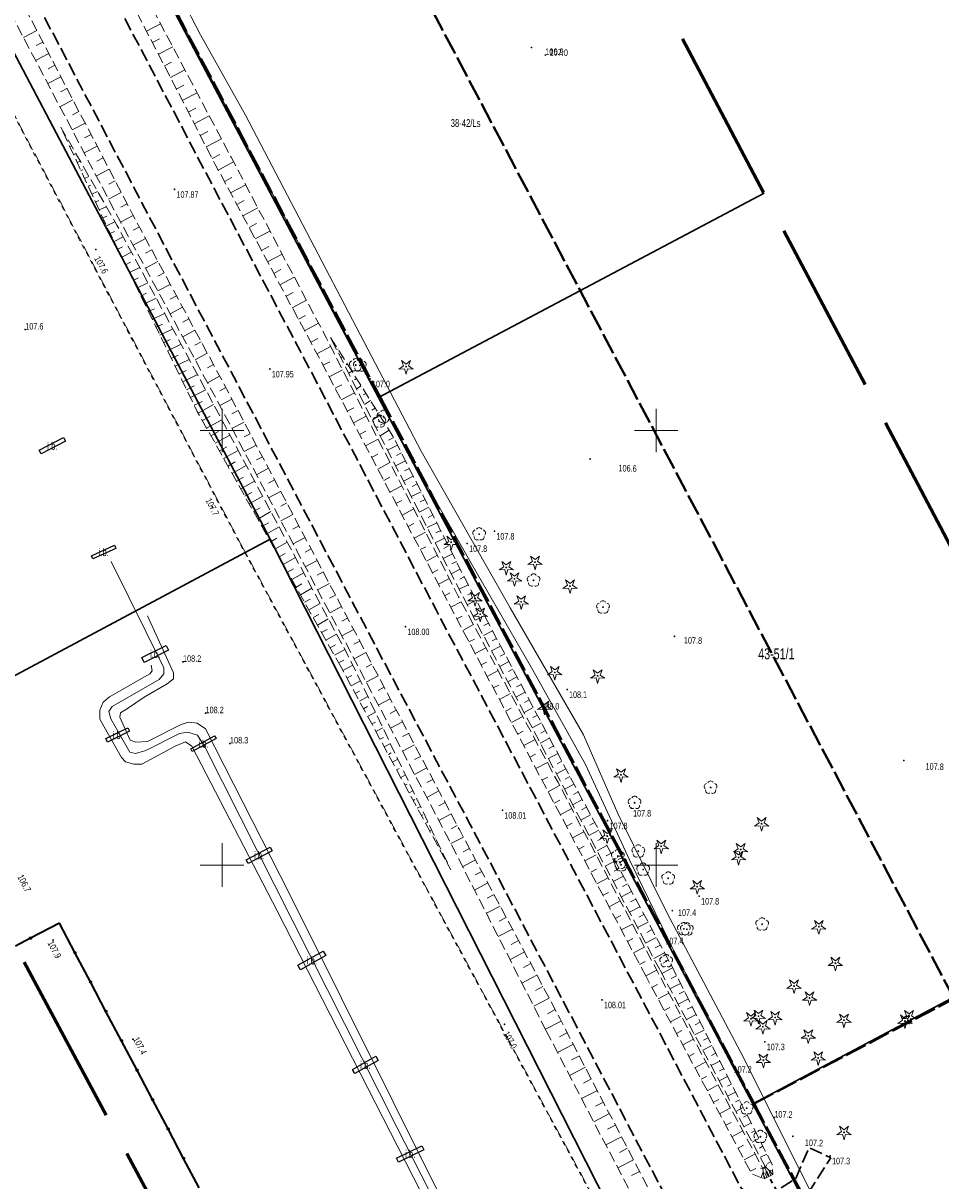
# Model space of a CAD drawing. Header units: metres. Extents: x 7529521 to 7531797, y 5723878 to 5728074.
# Tile 31 of 90: x 7530727 to 7530833, y 5725714 to 5725847. Entities that reach past the tile are written whole.
import ezdxf
from ezdxf.enums import TextEntityAlignment as Align

# ---------------------------------------------------------------- set-up
doc = ezdxf.new("R2010")
doc.units = ezdxf.units.M
for name, pattern in [('11', [3, 2.5, -0.5]), ('2_BUIB12_02', [0]), ('2_KTPL01', [2, 1.5, -0.5]), ('4_1', [0]), ('4_SUPE_01', [0]), ('GDE', [0]), ('GUK', [2, 1.5, -0.5]), ('GUZ', [1, 0.5, -0.5]), ('L_0_05', [1.75, 1.25, -0.5]), ('L_0_06', [2, 1.5, -0.5]), ('L_0_09', [2.5, 2, -0.5]), ('L_0_7E', [1, 0.5, -0.5])]:
    doc.linetypes.add(name, pattern=pattern)
doc.layers.get('0').update_dxf_attribs({"color": 252})
for name, color, linetype, lineweight in [('BUIB_E_T_6', 252, 'Continuous', 18), ('BUIB_L_10', 252, '2_BUIB12_02', 25), ('Dzialki', 80, 'GDE', 30), ('jezdnia', 252, 'L_0_06', 18), ('k', 252, 'Continuous', 18), ('Kontury', 252, 'GUK', 18), ('KTOK_L_4', 252, 'Continuous', 35), ('KTPL_L_0', 252, '2_KTPL01', 18), ('MPZP', 130, '11', 40), ('Numery_dzialek', 80, 'Continuous', 30), ('Numery_uzytkow', 252, 'Continuous', 9), ('przepust', 252, 'L_0_7E', 35), ('RTPW_T_0', 252, 'Continuous', 15), ('skarpa nieumocniona', 252, 'L_0_05', 18), ('skarpa umocniona', 252, 'Continuous', 18), ('SUPC_L_2', 200, '4_1', 18), ('SUPE_L_1', 240, '4_SUPE_01', 18), ('Uzytki', 252, 'GUZ', 18), ('wysokosci_naturalne', 7, 'Continuous', 18), ('wysokosci_sztuczne', 7, 'Continuous', 18)]:
    doc.layers.add(name, color=color, linetype=linetype, lineweight=lineweight)
doc.layers.add('zakres', color=7, linetype='L_0_09', lineweight=50, true_color=0xff05ff)
doc.styles.get("Standard").update_dxf_attribs({"font": 'arial.ttf'})

# ---------------------------------------------------------------- blocks, each defined once
blk = doc.blocks.new('2_RTPW01')
at = {"linetype": 'Continuous'}
blk.add_circle((0, 0), 0.045, dxfattribs=at)
blk = doc.blocks.new('L_0_7E_2')
at = {"color": 0, "linetype": 'Continuous', "lineweight": 13, "flags": 128}
for points in [[(0, 0), (-0.53, 0.85)], [(0, 0), (-0.53, -0.85)]]:
    blk.add_lwpolyline(points, dxfattribs=at)
blk = doc.blocks.new('OBOP02_01')
at = {"linetype": 'Continuous', "lineweight": 18}
blk.add_hatch(color=0, dxfattribs=at).paths.add_polyline_path([(0, -0.1, 1), (0, 0.1, 1)])
at = {"color": 0, "linetype": 'Continuous', "lineweight": 18}
blk.add_circle((0, 0), 0.1, dxfattribs=at)
for centre, radius, start, end in [((-0.77, 0.25), 0.7, 101.6336, 222.6627), ((0, 0.8), 0.7, 29.8459, 150.1541), ((0.77, 0.25), 0.7, 317.3373, 78.3664), ((-0.46, -0.64), 0.71, 174.3693, 292.5572), ((0.46, -0.64), 0.71, 247.4428, 5.6307)]:
    blk.add_arc(centre, radius, start, end, dxfattribs=at)
blk = doc.blocks.new('OBOP01_01')
at = {"linetype": 'Continuous', "lineweight": 18}
blk.add_hatch(color=0, dxfattribs=at).paths.add_polyline_path([(0, -0.1, 1), (0, 0.1, 1)])
at = {"color": 0, "linetype": 'Continuous', "lineweight": 18, "flags": 128}
blk.add_lwpolyline([(0, -1.74), (-0.35, -0.48), (-1.65, -0.54), (-0.57, 0.18), (-1.02, 1.4), (0, 0.6), (1.02, 1.4), (0.57, 0.18), (1.65, -0.54), (0.35, -0.48), (0, -1.74)], dxfattribs=at)
at = {"color": 0, "linetype": 'Continuous', "lineweight": 18}
blk.add_circle((0, 0), 0.1, dxfattribs=at)
blk = doc.blocks.new('RTPW01')
at = {"linetype": 'Continuous', "lineweight": 13}
blk.add_hatch(color=0, dxfattribs=at).paths.add_polyline_path([(0, -0.09, 1), (0, 0.09, 1)])
at = {"color": 0, "linetype": 'Continuous', "lineweight": 13}
blk.add_circle((0, 0), 0.0906, dxfattribs=at)
blk = doc.blocks.new('RTPW02')
at = {"linetype": 'Continuous', "lineweight": 13}
blk.add_hatch(color=0, dxfattribs=at).paths.add_polyline_path([(0, -0.09, 1), (0, 0.09, 1)])
at = {"color": 0, "linetype": 'Continuous', "lineweight": 13}
blk.add_circle((0, 0), 0.0906, dxfattribs=at)

msp = doc.modelspace()

# ---------------------------------------------------------------- linework, layer by layer
at = {"layer": 'BUIB_L_10', "linetype": '2_BUIB12_02'}
for p, q in [((7530728.93, 5725797.74), (7530731.76, 5725799.2)), ((7530731.99, 5725798.77), (7530729.16, 5725797.31)), ((7530731.76, 5725799.2), (7530731.99, 5725798.77)), ((7530729.16, 5725797.31), (7530728.93, 5725797.74)), ((7530734.97, 5725785.59), (7530737.62, 5725786.81)), ((7530737.62, 5725786.81), (7530737.79, 5725786.44)), ((7530735.14, 5725785.23), (7530734.97, 5725785.59)), ((7530737.79, 5725786.44), (7530735.14, 5725785.23)), ((7530740.77, 5725773.87), (7530743.56, 5725775.26)), ((7530743.83, 5725774.72), (7530741.05, 5725773.32)), ((7530743.56, 5725775.26), (7530743.83, 5725774.72)), ((7530741.05, 5725773.32), (7530740.77, 5725773.87)), ((7530736.61, 5725764.54), (7530739.14, 5725765.8)), ((7530739.35, 5725765.39), (7530736.82, 5725764.13)), ((7530739.14, 5725765.8), (7530739.35, 5725765.39)), ((7530736.82, 5725764.13), (7530736.61, 5725764.54)), ((7530746.42, 5725763.36), (7530749.15, 5725764.85)), ((7530749.31, 5725764.55), (7530746.58, 5725763.06)), ((7530749.15, 5725764.85), (7530749.31, 5725764.55)), ((7530746.58, 5725763.06), (7530746.42, 5725763.36)), ((7530752.78, 5725750.61), (7530755.53, 5725752.07)), ((7530755.53, 5725752.07), (7530755.76, 5725751.64)), ((7530753.01, 5725750.18), (7530752.78, 5725750.61)), ((7530755.76, 5725751.64), (7530753.01, 5725750.18)), ((7530758.74, 5725738.46), (7530761.66, 5725740.1)), ((7530761.66, 5725740.1), (7530761.96, 5725739.57)), ((7530761.96, 5725739.57), (7530759.04, 5725737.94)), ((7530759.04, 5725737.94), (7530758.74, 5725738.46)), ((7530765.03, 5725726.48), (7530767.72, 5725728)), ((7530767.72, 5725728), (7530768, 5725727.51)), ((7530768, 5725727.51), (7530765.3, 5725725.99)), ((7530765.3, 5725725.99), (7530765.03, 5725726.48)), ((7530770.1, 5725716.28), (7530773, 5725717.7)), ((7530773, 5725717.7), (7530773.23, 5725717.22)), ((7530770.33, 5725715.81), (7530770.1, 5725716.28)), ((7530773.23, 5725717.22), (7530770.33, 5725715.81))]:
    msp.add_line(p, q, dxfattribs=at)
at = {"layer": 'Dzialki'}
for p, q in [((7530755.54, 5725787.51), (7530695.12, 5725902.09)), ((7530727.7, 5725879.97), (7530768.03, 5725803.8)), ((7530812.41, 5725827.33), (7530768.03, 5725803.8)), ((7530768.03, 5725803.8), (7530811.13, 5725722.52)), ((7530713.19, 5725764.92), (7530755.54, 5725787.51)), ((7530755.54, 5725787.51), (7530814.41, 5725671.59)), ((7530811.13, 5725722.52), (7530855.39, 5725746.06)), ((7530811.13, 5725722.52), (7530831.51, 5725684.2))]:
    msp.add_line(p, q, dxfattribs=at)
at = {"layer": 'jezdnia', "color": 251, "lineweight": 30, "flags": 128}
for points in [[(7530883.02, 5725573.55), (7530879.47, 5725580.01), (7530870.49, 5725597.16), (7530857.68, 5725621.75), (7530848.64, 5725638.82), (7530836.99, 5725661.07), (7530827.19, 5725679.66), (7530813.84, 5725705.2), (7530809.84, 5725712.7), (7530797.34, 5725736.46), (7530785.85, 5725758.2), (7530774.65, 5725779.35), (7530759, 5725809.17), (7530748.07, 5725829.79), (7530731.89, 5725860.59), (7530719.74, 5725883.67), (7530707.02, 5725907.85), (7530694.52, 5725931.54), (7530685.83, 5725947.94), (7530674.15, 5725970.01), (7530661.96, 5725993.21), (7530648.19, 5726019.28), (7530634.63, 5726045.05), (7530626.33, 5726061.16), (7530621.44, 5726070.67), (7530615.23, 5726083.05), (7530608.1, 5726097.05), (7530599.8, 5726113.48), (7530597.88, 5726117.11), (7530597.17, 5726118.77), (7530596.45, 5726121.63), (7530595.96, 5726124.59), (7530595.99, 5726127.71), (7530596.35, 5726130.06), (7530597.16, 5726132.25), (7530597.42, 5726132.92), (7530598.47, 5726134.95), (7530599.59, 5726136.42), (7530601.38, 5726138.54)], [(7530614.08, 5726062.19), (7530618.91, 5726057.06), (7530627.3, 5726041.52), (7530640.98, 5726015.54), (7530654.73, 5725989.47), (7530666.92, 5725966.34), (7530678.69, 5725943.94), (7530687.53, 5725927.38), (7530699.68, 5725904.34), (7530712.65, 5725879.62), (7530724.57, 5725857.06), (7530741.11, 5725825.57), (7530752.03, 5725804.9), (7530767.55, 5725775.45), (7530778.57, 5725754.67), (7530790.09, 5725732.81), (7530801.41, 5725711.23), (7530813.7, 5725687.97), (7530819.74, 5725676.46), (7530824.71, 5725666.89), (7530829.55, 5725657.78), (7530841.5, 5725635.11), (7530850.45, 5725618.1), (7530863.55, 5725593.35), (7530872.21, 5725576.79), (7530873.45, 5725574.47)], [(7530813.84, 5725705.2), (7530815.03, 5725708.68), (7530817.42, 5725712.11), (7530820.12, 5725716.31), (7530817.59, 5725717.47), (7530816.08, 5725713.93), (7530813.69, 5725712.42), (7530809.84, 5725712.7)]]:
    msp.add_lwpolyline(points, dxfattribs=at)
at = {"layer": 'k', "linetype": 'Continuous', "lineweight": 18, "flags": 128}
for points in [[(7530750, 5725797.5), (7530750, 5725802.5)], [(7530800, 5725797.5), (7530800, 5725802.5)], [(7530747.5, 5725800), (7530752.5, 5725800)], [(7530797.5, 5725800), (7530802.5, 5725800)], [(7530750, 5725747.5), (7530750, 5725752.5)], [(7530800, 5725747.5), (7530800, 5725752.5)], [(7530747.5, 5725750), (7530752.5, 5725750)], [(7530797.5, 5725750), (7530802.5, 5725750)]]:
    msp.add_lwpolyline(points, dxfattribs=at)
at = {"layer": 'Kontury'}
for p, q in [((7530842.49, 5725739.2), (7530811.13, 5725722.52)), ((7530811.13, 5725722.52), (7530815.23, 5725714.86)), ((7530815.23, 5725714.86), (7530831.51, 5725684.4))]:
    msp.add_line(p, q, dxfattribs=at)
at = {"layer": 'KTOK_L_4'}
for p, q in [((7530731.28, 5725743.31), (7530727.95, 5725741.58)), ((7530733.07, 5725739.92), (7530731.28, 5725743.31)), ((7530727.95, 5725741.58), (7530726.22, 5725740.67)), ((7530734.86, 5725736.54), (7530733.07, 5725739.92)), ((7530736.64, 5725733.16), (7530734.86, 5725736.54)), ((7530738.43, 5725729.77), (7530736.64, 5725733.16)), ((7530740.22, 5725726.39), (7530738.43, 5725729.77)), ((7530742.01, 5725723.01), (7530740.22, 5725726.39)), ((7530743.8, 5725719.62), (7530742.01, 5725723.01)), ((7530745.58, 5725716.24), (7530743.8, 5725719.62)), ((7530747.37, 5725712.85), (7530745.58, 5725716.24))]:
    msp.add_line(p, q, dxfattribs=at)
for centre in [(7530727.95, 5725741.58), (7530733.07, 5725739.92), (7530734.86, 5725736.54), (7530736.64, 5725733.16), (7530738.43, 5725729.77), (7530740.22, 5725726.39), (7530742.01, 5725723.01), (7530743.8, 5725719.62), (7530745.58, 5725716.24)]:
    msp.add_circle(centre, 0.085, dxfattribs=at)
at = {"layer": 'KTPL_L_0', "linetype": '2_KTPL01'}
for p, q in [((7530752.49, 5725786.34), (7530692.12, 5725900.59)), ((7530876.54, 5725556.72), (7530752.49, 5725786.34))]:
    msp.add_line(p, q, dxfattribs=at)
at = {"layer": 'MPZP'}
for points in [[(7530665.35, 5725998.62), (7530727.9, 5725879.94), (7530768.27, 5725803.74), (7530811.26, 5725722.54), (7530834.29, 5725734.62), (7530688.38, 5726010.82)], [(7530811.26, 5725722.54), (7530831.72, 5725684.25), (7530852.91, 5725644.54), (7530892.53, 5725570.53), (7530894.63, 5725566.16), (7530897.69, 5725561.61), (7530922.3, 5725570), (7530914.76, 5725581.88), (7530892.53, 5725570.53)]]:
    msp.add_lwpolyline(points, dxfattribs=at)
at = {"layer": 'przepust', "color": 24, "lineweight": 35, "flags": 128}
msp.add_lwpolyline([(7530816.72, 5725707.24), (7530812.49, 5725715.09)], dxfattribs=at)
at = {"layer": 'skarpa nieumocniona', "color": 252, "lineweight": 18, "flags": 128}
for points in [[(7530798.84, 5725737.15), (7530787.35, 5725758.8), (7530776.05, 5725780.2), (7530760.43, 5725809.79), (7530749.22, 5725830.63), (7530733.52, 5725861.06), (7530720.98, 5725884.44), (7530708.37, 5725908.34), (7530695.8, 5725932.28), (7530687.36, 5725949.02), (7530675.51, 5725970.87), (7530663.29, 5725994.02), (7530649.63, 5726020.19), (7530635.9, 5726046.17), (7530622.87, 5726071.29), (7530623.74, 5726072.11), (7530624.3, 5726071.46), (7530637.33, 5726046.77), (7530651.11, 5726021.14), (7530664.93, 5725994.57), (7530676.85, 5725971.85), (7530688.78, 5725949.47), (7530697.32, 5725933.13), (7530709.8, 5725909.09), (7530722.38, 5725885.33), (7530735, 5725861.76), (7530751.06, 5725831.44), (7530762.02, 5725810.63), (7530777.25, 5725780.86), (7530788.7, 5725759.49), (7530800.09, 5725737.82), (7530812.28, 5725715.08), (7530812.41, 5725713.9), (7530811.01, 5725714.44)], [(7530787.33, 5725730.93), (7530776, 5725753.15), (7530765.04, 5725774.05), (7530749.49, 5725803.36), (7530738.3, 5725824.02), (7530721.82, 5725855.35), (7530710.33, 5725877.72), (7530697.18, 5725903.01), (7530685.15, 5725925.52), (7530675.85, 5725942.63), (7530664.24, 5725964.93), (7530651.66, 5725988.82), (7530638.71, 5726013.77), (7530624.64, 5726040.29), (7530616.17, 5726056.26), (7530616.06, 5726057.16), (7530617.41, 5726057.13), (7530625.87, 5726040.87), (7530639.73, 5726014.61), (7530653.32, 5725989.24), (7530665.66, 5725965.58), (7530677.28, 5725943.32), (7530686.33, 5725926.58), (7530698.41, 5725903.87), (7530711.41, 5725878.72), (7530723.29, 5725856.36), (7530739.74, 5725824.82), (7530750.79, 5725804.29), (7530766.45, 5725774.65), (7530777.34, 5725754.07), (7530788.93, 5725732.31), (7530800.13, 5725710.75), (7530813.75, 5725684.83), (7530813.33, 5725683.42), (7530812.51, 5725684.23), (7530798.42, 5725709.69)], [(7530763.71, 5725772.76), (7530747.15, 5725802.19), (7530736.94, 5725823.05), (7530731.44, 5725834.91), (7530737.89, 5725823.64), (7530748.98, 5725803.09), (7530764.81, 5725773.53), (7530776.34, 5725749.45)], [(7530800.4, 5725737.96), (7530789, 5725759.57), (7530777.63, 5725781.08), (7530768.58, 5725798.66), (7530762.45, 5725810.8), (7530769.75, 5725799.23), (7530778.59, 5725781.76), (7530789.99, 5725760.32), (7530801.78, 5725738.38), (7530813.33, 5725715.56), (7530813.44, 5725714.38), (7530812.55, 5725715.3)]]:
    msp.add_lwpolyline(points, close=True, dxfattribs=at)
at = {"layer": 'skarpa nieumocniona', "color": 252, "linetype": 'Continuous', "lineweight": 18, "flags": 128}
for points in [[(7530741.3, 5725845.97), (7530742.92, 5725846.81)], [(7530728.68, 5725846.03), (7530727.15, 5725845.23)], [(7530729.37, 5725844.7), (7530728.61, 5725844.3)], [(7530741.99, 5725844.64), (7530742.81, 5725845.06)], [(7530742.68, 5725843.3), (7530744.33, 5725844.15)], [(7530730.06, 5725843.37), (7530728.54, 5725842.57)], [(7530730.76, 5725842.04), (7530730, 5725841.64)], [(7530743.37, 5725841.97), (7530744.2, 5725842.4)], [(7530744.05, 5725840.64), (7530745.73, 5725841.5)], [(7530731.45, 5725840.71), (7530729.94, 5725839.92)], [(7530732.14, 5725839.38), (7530731.39, 5725838.98)], [(7530744.74, 5725839.3), (7530745.59, 5725839.74)], [(7530745.43, 5725837.97), (7530747.14, 5725838.85)], [(7530732.84, 5725838.05), (7530731.34, 5725837.26)], [(7530733.53, 5725836.72), (7530732.78, 5725836.33)], [(7530746.11, 5725836.64), (7530746.98, 5725837.08)], [(7530746.8, 5725835.3), (7530748.54, 5725836.2)], [(7530734.23, 5725835.39), (7530732.73, 5725834.61)], [(7530731.65, 5725834.45), (7530731.68, 5725834.47)], [(7530732.07, 5725833.55), (7530732.13, 5725833.57)], [(7530734.92, 5725834.06), (7530734.17, 5725833.67)], [(7530747.49, 5725833.97), (7530748.37, 5725834.42)], [(7530748.18, 5725832.64), (7530749.94, 5725833.55)], [(7530732.49, 5725832.64), (7530732.68, 5725832.73)], [(7530735.61, 5725832.73), (7530734.13, 5725831.95)], [(7530732.91, 5725831.73), (7530733.05, 5725831.8)], [(7530733.33, 5725830.83), (7530733.68, 5725830.99)], [(7530736.31, 5725831.4), (7530735.57, 5725831.01)], [(7530748.86, 5725831.3), (7530749.76, 5725831.76)], [(7530749.56, 5725829.98), (7530751.33, 5725830.93)], [(7530733.75, 5725829.92), (7530733.97, 5725830.02)], [(7530734.17, 5725829.01), (7530734.68, 5725829.25)], [(7530737, 5725830.07), (7530735.53, 5725829.3)], [(7530734.59, 5725828.11), (7530734.89, 5725828.24)], [(7530737.69, 5725828.74), (7530736.96, 5725828.35)], [(7530750.27, 5725828.66), (7530751.15, 5725829.13)], [(7530750.99, 5725827.34), (7530752.73, 5725828.27)], [(7530735.02, 5725827.2), (7530735.67, 5725827.5)], [(7530738.39, 5725827.41), (7530736.92, 5725826.64)], [(7530735.44, 5725826.29), (7530735.81, 5725826.46)], [(7530735.86, 5725825.38), (7530736.67, 5725825.76)], [(7530739.08, 5725826.08), (7530738.35, 5725825.7)], [(7530751.7, 5725826.01), (7530752.56, 5725826.48)], [(7530752.41, 5725824.69), (7530754.13, 5725825.62)], [(7530736.28, 5725824.48), (7530736.72, 5725824.68)], [(7530736.7, 5725823.57), (7530737.67, 5725824.02)], [(7530739.78, 5725824.75), (7530738.33, 5725823.97)], [(7530753.12, 5725823.37), (7530753.97, 5725823.83)], [(7530737.13, 5725822.67), (7530737.64, 5725822.92)], [(7530740.49, 5725823.43), (7530739.77, 5725823.04)], [(7530753.83, 5725822.05), (7530755.52, 5725822.96)], [(7530737.57, 5725821.77), (7530738.62, 5725822.28)], [(7530741.2, 5725822.11), (7530739.76, 5725821.33)], [(7530754.54, 5725820.73), (7530755.38, 5725821.18)], [(7530738.01, 5725820.87), (7530738.55, 5725821.14)], [(7530738.45, 5725819.97), (7530739.57, 5725820.52)], [(7530741.91, 5725820.79), (7530741.19, 5725820.4)], [(7530755.25, 5725819.41), (7530756.92, 5725820.31)], [(7530738.89, 5725819.07), (7530739.47, 5725819.36)], [(7530739.33, 5725818.18), (7530740.52, 5725818.76)], [(7530742.62, 5725819.46), (7530741.19, 5725818.69)], [(7530755.96, 5725818.09), (7530756.79, 5725818.54)], [(7530739.77, 5725817.28), (7530740.38, 5725817.58)], [(7530743.33, 5725818.14), (7530742.62, 5725817.76)], [(7530756.67, 5725816.77), (7530758.32, 5725817.66)], [(7530740.21, 5725816.38), (7530741.47, 5725817)], [(7530744.04, 5725816.82), (7530742.62, 5725816.06)], [(7530757.38, 5725815.45), (7530758.2, 5725815.89)], [(7530740.64, 5725815.48), (7530741.3, 5725815.8)], [(7530741.08, 5725814.58), (7530742.42, 5725815.24)], [(7530744.75, 5725815.5), (7530744.04, 5725815.12)], [(7530758.09, 5725814.13), (7530759.72, 5725815)], [(7530741.52, 5725813.68), (7530742.21, 5725814.02)], [(7530741.96, 5725812.79), (7530743.37, 5725813.48)], [(7530745.46, 5725814.18), (7530744.04, 5725813.42)], [(7530758.8, 5725812.81), (7530759.61, 5725813.24)], [(7530742.4, 5725811.89), (7530743.13, 5725812.24)], [(7530746.17, 5725812.86), (7530745.47, 5725812.48)], [(7530759.51, 5725811.48), (7530761.11, 5725812.35)], [(7530742.84, 5725810.99), (7530744.32, 5725811.72)], [(7530746.89, 5725811.54), (7530745.47, 5725810.78)], [(7530760.22, 5725810.16), (7530761.02, 5725810.59)], [(7530743.28, 5725810.09), (7530744.04, 5725810.46)], [(7530743.72, 5725809.19), (7530745.28, 5725809.95)], [(7530747.6, 5725810.22), (7530746.89, 5725809.84)], [(7530760.93, 5725808.84), (7530762.51, 5725809.67)], [(7530762.83, 5725810.2), (7530762.77, 5725810.17)], [(7530763.36, 5725809.36), (7530763.29, 5725809.31)], [(7530744.16, 5725808.3), (7530744.96, 5725808.68)], [(7530744.6, 5725807.4), (7530746.23, 5725808.19)], [(7530748.31, 5725808.9), (7530746.9, 5725808.14)], [(7530761.63, 5725807.51), (7530762.41, 5725807.92)], [(7530763.9, 5725808.51), (7530763.68, 5725808.37)], [(7530745.04, 5725806.5), (7530745.87, 5725806.91)], [(7530749.02, 5725807.58), (7530748.32, 5725807.2)], [(7530762.33, 5725806.19), (7530763.88, 5725807)], [(7530764.43, 5725807.67), (7530764.28, 5725807.57)], [(7530764.96, 5725806.82), (7530764.58, 5725806.58)], [(7530745.48, 5725805.6), (7530747.18, 5725806.43)], [(7530749.73, 5725806.26), (7530748.33, 5725805.5)], [(7530763.03, 5725804.86), (7530763.79, 5725805.26)], [(7530765.5, 5725805.98), (7530765.26, 5725805.83)], [(7530745.92, 5725804.7), (7530746.79, 5725805.13)], [(7530746.36, 5725803.8), (7530748.13, 5725804.67)], [(7530750.44, 5725804.94), (7530749.74, 5725804.56)], [(7530763.73, 5725803.53), (7530765.24, 5725804.33)], [(7530766.03, 5725805.13), (7530765.49, 5725804.79)], [(7530766.56, 5725804.28), (7530766.25, 5725804.09)], [(7530746.8, 5725802.91), (7530747.7, 5725803.35)], [(7530747.25, 5725802.01), (7530749.02, 5725803.01)], [(7530751.15, 5725803.61), (7530749.75, 5725802.87)], [(7530764.43, 5725802.21), (7530765.18, 5725802.6)], [(7530767.1, 5725803.44), (7530766.39, 5725802.99)], [(7530767.63, 5725802.59), (7530767.24, 5725802.34)], [(7530747.74, 5725801.14), (7530748.62, 5725801.64)], [(7530748.23, 5725800.27), (7530749.97, 5725801.25)], [(7530751.85, 5725802.29), (7530751.15, 5725801.92)], [(7530765.13, 5725800.88), (7530766.61, 5725801.66)], [(7530768.17, 5725801.75), (7530767.3, 5725801.2)], [(7530748.72, 5725799.4), (7530749.58, 5725799.88)], [(7530752.55, 5725800.96), (7530751.15, 5725800.22)], [(7530765.83, 5725799.55), (7530766.56, 5725799.94)], [(7530769.23, 5725800.06), (7530768.2, 5725799.4)], [(7530768.7, 5725800.9), (7530768.22, 5725800.6)], [(7530749.21, 5725798.53), (7530750.91, 5725799.48)], [(7530753.25, 5725799.63), (7530752.55, 5725799.27)], [(7530766.53, 5725798.23), (7530767.98, 5725798.99)], [(7530769.77, 5725799.21), (7530769.18, 5725798.91)], [(7530749.7, 5725797.66), (7530750.54, 5725798.13)], [(7530750.19, 5725796.78), (7530751.86, 5725797.72)], [(7530753.95, 5725798.31), (7530752.56, 5725797.57)], [(7530767.23, 5725796.9), (7530767.94, 5725797.28)], [(7530770.22, 5725798.32), (7530769.05, 5725797.73)], [(7530770.67, 5725797.42), (7530770.09, 5725797.13)], [(7530750.68, 5725795.91), (7530751.5, 5725796.38)], [(7530751.17, 5725795.04), (7530752.8, 5725795.96)], [(7530754.65, 5725796.98), (7530753.96, 5725796.61)], [(7530767.93, 5725795.57), (7530769.34, 5725796.32)], [(7530771.12, 5725796.53), (7530769.97, 5725795.95)], [(7530751.66, 5725794.17), (7530752.47, 5725794.62)], [(7530755.35, 5725795.66), (7530753.96, 5725794.92)], [(7530768.63, 5725794.25), (7530769.33, 5725794.62)], [(7530772.02, 5725794.75), (7530770.89, 5725794.17)], [(7530771.57, 5725795.64), (7530771, 5725795.35)], [(7530752.15, 5725793.3), (7530753.74, 5725794.19)], [(7530756.05, 5725794.33), (7530755.36, 5725793.96)], [(7530769.33, 5725792.92), (7530770.71, 5725793.65)], [(7530772.47, 5725793.85), (7530771.91, 5725793.57)], [(7530752.64, 5725792.43), (7530753.43, 5725792.87)], [(7530753.13, 5725791.56), (7530754.69, 5725792.43)], [(7530756.75, 5725793), (7530755.37, 5725792.27)], [(7530770.03, 5725791.59), (7530770.71, 5725791.95)], [(7530772.92, 5725792.96), (7530771.8, 5725792.4)], [(7530773.38, 5725792.07), (7530772.82, 5725791.79)], [(7530753.62, 5725790.68), (7530754.39, 5725791.12)], [(7530754.11, 5725789.81), (7530755.63, 5725790.67)], [(7530757.45, 5725791.68), (7530756.76, 5725791.31)], [(7530770.73, 5725790.27), (7530772.08, 5725790.98)], [(7530773.83, 5725791.18), (7530772.72, 5725790.62)], [(7530754.6, 5725788.94), (7530755.35, 5725789.36)], [(7530758.15, 5725790.35), (7530756.78, 5725789.62)], [(7530771.43, 5725788.94), (7530772.09, 5725789.29)], [(7530774.73, 5725789.39), (7530773.64, 5725788.84)], [(7530774.28, 5725790.29), (7530773.73, 5725790.01)], [(7530755.09, 5725788.07), (7530756.58, 5725788.9)], [(7530758.86, 5725789.02), (7530758.17, 5725788.66)], [(7530772.13, 5725787.61), (7530773.44, 5725788.31)], [(7530775.18, 5725788.5), (7530774.64, 5725788.23)], [(7530755.58, 5725787.2), (7530756.32, 5725787.61)], [(7530756.07, 5725786.33), (7530757.52, 5725787.14)], [(7530759.56, 5725787.7), (7530758.18, 5725786.97)], [(7530772.83, 5725786.29), (7530773.48, 5725786.63)], [(7530775.63, 5725787.61), (7530774.55, 5725787.06)], [(7530776.08, 5725786.72), (7530775.55, 5725786.44)], [(7530756.57, 5725785.45), (7530757.28, 5725785.86)], [(7530757.06, 5725784.58), (7530758.47, 5725785.38)], [(7530760.26, 5725786.37), (7530759.57, 5725786.01)], [(7530773.53, 5725784.96), (7530774.81, 5725785.64)], [(7530776.53, 5725785.82), (7530775.47, 5725785.28)], [(7530757.55, 5725783.71), (7530758.24, 5725784.1)], [(7530760.96, 5725785.05), (7530759.59, 5725784.32)], [(7530774.23, 5725783.63), (7530774.86, 5725783.97)], [(7530777.44, 5725784.04), (7530776.39, 5725783.51)], [(7530776.99, 5725784.93), (7530776.46, 5725784.66)], [(7530758.04, 5725782.84), (7530759.41, 5725783.61)], [(7530761.66, 5725783.72), (7530760.97, 5725783.36)], [(7530774.93, 5725782.31), (7530776.18, 5725782.96)], [(7530777.89, 5725783.15), (7530777.37, 5725782.88)], [(7530758.53, 5725781.97), (7530759.2, 5725782.35)], [(7530759.02, 5725781.1), (7530760.35, 5725781.85)], [(7530762.36, 5725782.39), (7530760.99, 5725781.67)], [(7530775.63, 5725780.98), (7530776.25, 5725781.31)], [(7530778.34, 5725782.25), (7530777.3, 5725781.73)], [(7530778.8, 5725781.37), (7530778.29, 5725781.09)], [(7530759.51, 5725780.23), (7530760.17, 5725780.6)], [(7530760, 5725779.35), (7530761.3, 5725780.09)], [(7530763.06, 5725781.07), (7530762.38, 5725780.71)], [(7530776.33, 5725779.66), (7530777.55, 5725780.3)], [(7530779.27, 5725780.48), (7530778.24, 5725779.94)], [(7530760.49, 5725778.48), (7530761.13, 5725778.84)], [(7530763.76, 5725779.74), (7530762.4, 5725779.02)], [(7530777.03, 5725778.33), (7530777.65, 5725778.65)], [(7530780.21, 5725778.72), (7530779.17, 5725778.17)], [(7530779.74, 5725779.6), (7530779.22, 5725779.33)], [(7530760.98, 5725777.61), (7530762.24, 5725778.32)], [(7530764.46, 5725778.41), (7530763.78, 5725778.06)], [(7530777.73, 5725777), (7530778.97, 5725777.66)], [(7530780.68, 5725777.83), (7530780.16, 5725777.56)], [(7530761.47, 5725776.74), (7530762.09, 5725777.09)], [(7530761.96, 5725775.87), (7530763.19, 5725776.56)], [(7530765.16, 5725777.09), (7530763.8, 5725776.37)], [(7530778.43, 5725775.68), (7530779.06, 5725776)], [(7530781.15, 5725776.95), (7530780.11, 5725776.4)], [(7530781.62, 5725776.07), (7530781.1, 5725775.79)], [(7530762.45, 5725775), (7530763.06, 5725775.34)], [(7530762.94, 5725774.13), (7530764.13, 5725774.8)], [(7530765.86, 5725775.76), (7530765.19, 5725775.4)], [(7530779.14, 5725774.35), (7530780.39, 5725775.01)], [(7530782.08, 5725775.18), (7530781.04, 5725774.63)], [(7530763.43, 5725773.25), (7530764.02, 5725773.58)], [(7530766.56, 5725774.44), (7530765.21, 5725773.72)], [(7530779.84, 5725773.02), (7530780.47, 5725773.36)], [(7530783.02, 5725773.42), (7530781.98, 5725772.86)], [(7530782.55, 5725774.3), (7530782.03, 5725774.02)], [(7530763.92, 5725772.38), (7530765.06, 5725773)], [(7530767.27, 5725773.11), (7530766.59, 5725772.75)], [(7530780.54, 5725771.7), (7530781.8, 5725772.37)], [(7530783.49, 5725772.54), (7530782.97, 5725772.26)], [(7530764.39, 5725771.5), (7530764.94, 5725771.8)], [(7530764.87, 5725770.62), (7530765.93, 5725771.2)], [(7530767.97, 5725771.78), (7530766.6, 5725771.06)], [(7530781.24, 5725770.37), (7530781.87, 5725770.71)], [(7530783.96, 5725771.65), (7530782.91, 5725771.09)], [(7530784.43, 5725770.77), (7530783.91, 5725770.49)], [(7530765.35, 5725769.74), (7530765.85, 5725770.02)], [(7530765.82, 5725768.86), (7530766.79, 5725769.39)], [(7530768.67, 5725770.46), (7530767.98, 5725770.1)], [(7530781.94, 5725769.04), (7530783.22, 5725769.72)], [(7530784.9, 5725769.89), (7530783.85, 5725769.33)], [(7530766.3, 5725767.98), (7530766.76, 5725768.23)], [(7530769.37, 5725769.13), (7530768, 5725768.41)], [(7530782.64, 5725767.72), (7530783.28, 5725768.06)], [(7530785.84, 5725768.12), (7530784.78, 5725767.56)], [(7530785.37, 5725769), (7530784.84, 5725768.72)], [(7530766.77, 5725767.1), (7530767.66, 5725767.58)], [(7530770.07, 5725767.81), (7530769.38, 5725767.44)], [(7530783.34, 5725766.39), (7530784.64, 5725767.08)], [(7530786.31, 5725767.24), (7530785.78, 5725766.96)], [(7530767.25, 5725766.23), (7530767.67, 5725766.45)], [(7530767.73, 5725765.35), (7530768.52, 5725765.78)], [(7530770.77, 5725766.48), (7530769.39, 5725765.75)], [(7530784.04, 5725765.07), (7530784.69, 5725765.41)], [(7530786.78, 5725766.35), (7530785.71, 5725765.79)], [(7530787.25, 5725765.47), (7530786.71, 5725765.19)], [(7530768.2, 5725764.47), (7530768.58, 5725764.67)], [(7530768.68, 5725763.59), (7530769.39, 5725763.97)], [(7530771.47, 5725765.15), (7530770.78, 5725764.79)], [(7530784.74, 5725763.74), (7530786.05, 5725764.43)], [(7530787.72, 5725764.59), (7530786.65, 5725764.02)], [(7530769.16, 5725762.71), (7530769.49, 5725762.89)], [(7530772.18, 5725763.83), (7530770.78, 5725763.09)], [(7530785.44, 5725762.41), (7530786.1, 5725762.76)], [(7530788.66, 5725762.82), (7530787.58, 5725762.25)], [(7530788.19, 5725763.71), (7530787.65, 5725763.42)], [(7530769.63, 5725761.83), (7530770.25, 5725762.17)], [(7530772.88, 5725762.5), (7530772.18, 5725762.13)], [(7530786.14, 5725761.09), (7530787.47, 5725761.79)], [(7530789.12, 5725761.94), (7530788.59, 5725761.65)], [(7530770.11, 5725760.95), (7530770.4, 5725761.11)], [(7530770.59, 5725760.07), (7530771.12, 5725760.36)], [(7530773.58, 5725761.18), (7530772.18, 5725760.43)], [(7530786.84, 5725759.76), (7530787.51, 5725760.11)], [(7530789.59, 5725761.06), (7530788.52, 5725760.48)], [(7530790.06, 5725760.17), (7530789.53, 5725759.88)], [(7530771.06, 5725759.19), (7530771.31, 5725759.32)], [(7530771.54, 5725758.31), (7530771.98, 5725758.55)], [(7530774.28, 5725759.85), (7530773.58, 5725759.48)], [(7530787.54, 5725758.43), (7530788.88, 5725759.15)], [(7530790.54, 5725759.29), (7530789.45, 5725758.71)], [(7530772.02, 5725757.43), (7530772.22, 5725757.54)], [(7530774.98, 5725758.53), (7530773.57, 5725757.78)], [(7530788.25, 5725757.11), (7530788.91, 5725757.46)], [(7530791.48, 5725757.53), (7530790.39, 5725756.94)], [(7530791.01, 5725758.41), (7530790.47, 5725758.12)], [(7530772.49, 5725756.55), (7530772.85, 5725756.75)], [(7530775.68, 5725757.2), (7530774.97, 5725756.82)], [(7530788.95, 5725755.79), (7530790.28, 5725756.49)], [(7530791.96, 5725756.65), (7530791.41, 5725756.35)], [(7530772.97, 5725755.68), (7530773.13, 5725755.76)], [(7530773.45, 5725754.8), (7530773.71, 5725754.94)], [(7530776.38, 5725755.87), (7530774.96, 5725755.12)], [(7530789.65, 5725754.46), (7530790.32, 5725754.81)], [(7530792.43, 5725755.77), (7530791.32, 5725755.17)], [(7530792.9, 5725754.89), (7530792.35, 5725754.59)], [(7530773.92, 5725753.92), (7530774.03, 5725753.98)], [(7530777.79, 5725753.22), (7530776.35, 5725752.46)], [(7530777.09, 5725754.55), (7530776.37, 5725754.17)], [(7530790.36, 5725753.14), (7530791.67, 5725753.83)], [(7530793.38, 5725754.01), (7530792.25, 5725753.4)], [(7530774.4, 5725753.04), (7530774.58, 5725753.13)], [(7530774.88, 5725752.16), (7530774.94, 5725752.2)], [(7530778.5, 5725751.9), (7530777.76, 5725751.51)], [(7530791.06, 5725751.81), (7530791.72, 5725752.16)], [(7530794.32, 5725752.25), (7530793.19, 5725751.63)], [(7530793.85, 5725753.13), (7530793.29, 5725752.82)], [(7530775.35, 5725751.28), (7530775.44, 5725751.33)], [(7530779.2, 5725750.58), (7530777.71, 5725749.78)], [(7530791.76, 5725750.49), (7530793.07, 5725751.18)], [(7530794.8, 5725751.36), (7530794.22, 5725751.06)], [(7530775.83, 5725750.4), (7530775.85, 5725750.41)], [(7530776.31, 5725749.52), (7530776.31, 5725749.52)], [(7530779.91, 5725749.25), (7530779.15, 5725748.85)], [(7530792.47, 5725749.16), (7530793.12, 5725749.51)], [(7530795.27, 5725750.48), (7530794.12, 5725749.87)], [(7530795.74, 5725749.6), (7530795.16, 5725749.29)], [(7530780.61, 5725747.93), (7530779.08, 5725747.11)], [(7530793.17, 5725747.84), (7530794.47, 5725748.52)], [(7530796.22, 5725748.72), (7530795.05, 5725748.1)], [(7530781.32, 5725746.6), (7530780.54, 5725746.19)], [(7530793.87, 5725746.51), (7530794.52, 5725746.85)], [(7530797.16, 5725746.96), (7530795.99, 5725746.33)], [(7530796.69, 5725747.84), (7530796.1, 5725747.53)], [(7530782.02, 5725745.28), (7530780.44, 5725744.44)], [(7530794.58, 5725745.19), (7530795.86, 5725745.87)], [(7530797.64, 5725746.08), (7530797.04, 5725745.76)], [(7530782.73, 5725743.96), (7530781.92, 5725743.53)], [(7530795.28, 5725743.86), (7530795.92, 5725744.2)], [(7530798.11, 5725745.2), (7530796.92, 5725744.56)], [(7530798.58, 5725744.32), (7530797.98, 5725744)], [(7530783.43, 5725742.63), (7530781.8, 5725741.76)], [(7530795.98, 5725742.54), (7530797.26, 5725743.21)], [(7530799.06, 5725743.44), (7530797.85, 5725742.79)], [(7530784.14, 5725741.31), (7530783.31, 5725740.87)], [(7530796.69, 5725741.21), (7530797.32, 5725741.55)], [(7530800, 5725741.67), (7530798.78, 5725741.02)], [(7530799.53, 5725742.56), (7530798.92, 5725742.23)], [(7530784.84, 5725739.99), (7530783.16, 5725739.09)], [(7530797.39, 5725739.89), (7530798.65, 5725740.56)], [(7530800.95, 5725739.91), (7530799.72, 5725739.25)], [(7530800.48, 5725740.79), (7530799.86, 5725740.46)], [(7530785.55, 5725738.66), (7530784.7, 5725738.21)], [(7530798.09, 5725738.56), (7530798.72, 5725738.89)], [(7530801.42, 5725739.03), (7530800.8, 5725738.7)], [(7530786.26, 5725737.34), (7530784.53, 5725736.42)], [(7530798.8, 5725737.24), (7530800.05, 5725737.9)], [(7530801.89, 5725738.15), (7530800.64, 5725737.51)], [(7530802.34, 5725737.26), (7530801.73, 5725736.94)], [(7530786.96, 5725736.01), (7530786.08, 5725735.55)], [(7530799.5, 5725735.91), (7530800.13, 5725736.25)], [(7530802.79, 5725736.36), (7530801.58, 5725735.75)], [(7530787.67, 5725734.69), (7530785.89, 5725733.74)], [(7530800.21, 5725734.59), (7530801.46, 5725735.26)], [(7530803.7, 5725734.58), (7530802.53, 5725733.99)], [(7530803.25, 5725735.47), (7530802.65, 5725735.17)], [(7530788.37, 5725733.37), (7530787.47, 5725732.89)], [(7530800.92, 5725733.27), (7530801.55, 5725733.6)], [(7530804.15, 5725733.69), (7530803.58, 5725733.4)], [(7530789.07, 5725732.04), (7530787.24, 5725731.09)], [(7530801.63, 5725731.95), (7530802.88, 5725732.62)], [(7530804.6, 5725732.8), (7530803.48, 5725732.23)], [(7530805.05, 5725731.9), (7530804.5, 5725731.62)], [(7530789.77, 5725730.71), (7530788.85, 5725730.24)], [(7530802.34, 5725730.62), (7530802.96, 5725730.96)], [(7530805.51, 5725731.01), (7530804.42, 5725730.46)], [(7530790.46, 5725729.38), (7530788.63, 5725728.43)], [(7530803.05, 5725729.3), (7530804.3, 5725729.97)], [(7530805.96, 5725730.12), (7530805.43, 5725729.85)], [(7530791.15, 5725728.05), (7530790.24, 5725727.57)], [(7530803.75, 5725727.98), (7530804.38, 5725728.32)], [(7530806.41, 5725729.23), (7530805.37, 5725728.7)], [(7530806.86, 5725728.33), (7530806.35, 5725728.08)], [(7530791.84, 5725726.72), (7530790.02, 5725725.77)], [(7530804.46, 5725726.66), (7530805.72, 5725727.33)], [(7530807.31, 5725727.44), (7530806.31, 5725726.94)], [(7530792.53, 5725725.39), (7530791.62, 5725724.91)], [(7530805.17, 5725725.34), (7530805.8, 5725725.67)], [(7530808.22, 5725725.66), (7530807.26, 5725725.17)], [(7530807.76, 5725726.55), (7530807.27, 5725726.3)], [(7530793.22, 5725724.05), (7530791.41, 5725723.11)], [(7530805.88, 5725724.01), (7530807.13, 5725724.69)], [(7530808.67, 5725724.77), (7530808.2, 5725724.53)], [(7530793.91, 5725722.72), (7530793.01, 5725722.25)], [(7530806.59, 5725722.69), (7530807.21, 5725723.03)], [(7530809.12, 5725723.87), (7530808.2, 5725723.41)], [(7530809.57, 5725722.98), (7530809.12, 5725722.76)], [(7530794.61, 5725721.39), (7530792.8, 5725720.45)], [(7530807.3, 5725721.37), (7530808.55, 5725722.04)], [(7530810.02, 5725722.09), (7530809.15, 5725721.65)], [(7530795.3, 5725720.06), (7530794.39, 5725719.59)], [(7530808, 5725720.05), (7530808.63, 5725720.38)], [(7530810.47, 5725721.2), (7530810.05, 5725720.98)], [(7530810.93, 5725720.31), (7530810.09, 5725719.88)], [(7530795.99, 5725718.73), (7530794.19, 5725717.79)], [(7530808.71, 5725718.72), (7530809.97, 5725719.4)], [(7530811.38, 5725719.41), (7530810.97, 5725719.21)], [(7530796.68, 5725717.4), (7530795.78, 5725716.93)], [(7530809.42, 5725717.4), (7530810.05, 5725717.74)], [(7530811.83, 5725718.52), (7530811.04, 5725718.12)], [(7530812.28, 5725717.63), (7530811.9, 5725717.43)], [(7530797.37, 5725716.07), (7530795.58, 5725715.14)], [(7530810.13, 5725716.08), (7530811.38, 5725716.75)], [(7530812.73, 5725716.74), (7530811.99, 5725716.36)], [(7530798.06, 5725714.74), (7530797.17, 5725714.27)], [(7530810.84, 5725714.76), (7530811.47, 5725715.09)], [(7530812.07, 5725714.03), (7530812.32, 5725714.69)], [(7530813.19, 5725715.85), (7530812.82, 5725715.66)], [(7530813.39, 5725714.88), (7530812.99, 5725714.85)]]:
    msp.add_lwpolyline(points, dxfattribs=at)
at = {"layer": 'skarpa umocniona', "linetype": 'Continuous', "lineweight": 18, "flags": 128}
msp.add_lwpolyline([(7530813.44, 5725714.38), (7530812.41, 5725713.9), (7530812.28, 5725715.08), (7530812.55, 5725715.3)], close=True, dxfattribs=at)
for points in [[(7530812.98, 5725714.17), (7530812.47, 5725715.24)], [(7530813.21, 5725714.27), (7530813.04, 5725714.62)], [(7530812.53, 5725713.95), (7530812.37, 5725714.28)], [(7530812.75, 5725714.06), (7530812.52, 5725714.56)], [(7530813.44, 5725714.38), (7530813.42, 5725714.4)]]:
    msp.add_lwpolyline(points, dxfattribs=at)
at = {"layer": 'SUPC_L_2', "color": 210, "linetype": '4_1'}
for p, q in [((7530737.25, 5725784.94), (7530743.31, 5725772.69)), ((7530741.42, 5725778.67), (7530744.4, 5725772.12)), ((7530737.04, 5725769.35), (7530741.7, 5725771.99)), ((7530741.7, 5725771.99), (7530741.94, 5725772.33)), ((7530741.94, 5725772.33), (7530741.86, 5725773.01)), ((7530743.31, 5725772.01), (7530742.75, 5725771.33)), ((7530743.31, 5725772.69), (7530743.31, 5725772.01)), ((7530744.4, 5725772.12), (7530744.4, 5725771.44)), ((7530742.75, 5725771.33), (7530737.37, 5725768.26)), ((7530743.67, 5725770.85), (7530741.03, 5725769.31)), ((7530744.4, 5725771.44), (7530743.67, 5725770.85)), ((7530736.32, 5725768.75), (7530737.04, 5725769.35)), ((7530741.03, 5725769.31), (7530739.1, 5725768.03)), ((7530735.92, 5725767.82), (7530736.32, 5725768.75)), ((7530737.37, 5725768.26), (7530736.97, 5725767.66)), ((7530739.1, 5725768.03), (7530738.3, 5725767.52)), ((7530735.92, 5725766.8), (7530735.92, 5725767.82)), ((7530738.42, 5725762.38), (7530735.92, 5725766.8)), ((7530736.97, 5725767.66), (7530737.21, 5725766.82)), ((7530737.21, 5725766.82), (7530739.38, 5725762.99)), ((7530738.3, 5725767.52), (7530738.22, 5725767.01)), ((7530738.22, 5725767.01), (7530739.42, 5725764.38)), ((7530741.43, 5725764.21), (7530745.29, 5725766.17)), ((7530745.09, 5725765.12), (7530746.05, 5725765.3)), ((7530745.29, 5725766.17), (7530746.17, 5725766.43)), ((7530746.05, 5725765.3), (7530747.18, 5725764.96)), ((7530746.17, 5725766.43), (7530747.14, 5725766.34)), ((7530747.14, 5725766.34), (7530748.1, 5725765.67)), ((7530748.1, 5725765.67), (7530757.79, 5725746.7)), ((7530739.42, 5725764.38), (7530740.07, 5725764.12)), ((7530740.07, 5725764.12), (7530741.43, 5725764.21)), ((7530741.23, 5725763.16), (7530745.09, 5725765.12)), ((7530745.81, 5725764.17), (7530744.6, 5725763.66)), ((7530746.53, 5725763.66), (7530745.81, 5725764.17)), ((7530747.18, 5725764.96), (7530748.06, 5725763.51)), ((7530739.38, 5725762.99), (7530740.03, 5725762.82)), ((7530740.03, 5725762.82), (7530741.23, 5725763.16)), ((7530744.6, 5725763.66), (7530740.75, 5725761.62)), ((7530756.35, 5725744.72), (7530746.53, 5725763.66)), ((7530748.06, 5725763.51), (7530770.13, 5725719.84)), ((7530738.9, 5725761.87), (7530738.42, 5725762.38)), ((7530739.86, 5725761.62), (7530738.9, 5725761.87)), ((7530740.75, 5725761.62), (7530739.86, 5725761.62)), ((7530757.79, 5725746.7), (7530778.41, 5725705.32)), ((7530776.4, 5725705.55), (7530756.35, 5725744.72)), ((7530770.13, 5725719.84), (7530777.6, 5725705.27))]:
    msp.add_line(p, q, dxfattribs=at)
at = {"layer": 'SUPE_L_1', "linetype": '4_SUPE_01'}
for p, q in [((7530733.85, 5725872), (7530747.53, 5725845.53)), ((7530747.38, 5725843.11), (7530737.46, 5725862.27)), ((7530747.53, 5725845.53), (7530752.69, 5725836.29)), ((7530757.96, 5725823.23), (7530747.38, 5725843.11)), ((7530752.69, 5725836.29), (7530772.92, 5725797.62)), ((7530770.13, 5725799.76), (7530757.96, 5725823.23)), ((7530778.68, 5725784.75), (7530770.13, 5725799.76)), ((7530772.92, 5725797.62), (7530783.17, 5725779.59)), ((7530785.75, 5725772.49), (7530778.68, 5725784.75)), ((7530783.17, 5725779.59), (7530791.61, 5725764.99)), ((7530791.87, 5725761.55), (7530785.75, 5725772.49)), ((7530791.61, 5725764.99), (7530795.59, 5725755.94)), ((7530796.91, 5725750.6), (7530791.87, 5725761.55)), ((7530795.59, 5725755.94), (7530801.24, 5725744.46)), ((7530802.07, 5725740.06), (7530796.91, 5725750.6)), ((7530801.24, 5725744.46), (7530810.08, 5725727.77)), ((7530809.66, 5725725.57), (7530802.07, 5725740.06)), ((7530810.08, 5725727.77), (7530815.55, 5725716.83)), ((7530822.98, 5725699.61), (7530809.66, 5725725.57)), ((7530815.55, 5725716.83), (7530824.46, 5725699.37))]:
    msp.add_line(p, q, dxfattribs=at)
at = {"layer": 'Uzytki'}
for p, q in [((7530735.51, 5725818.31), (7530712.24, 5725862.35)), ((7530768.03, 5725803.8), (7530740.73, 5725855.5)), ((7530752.37, 5725786.41), (7530735.51, 5725818.31)), ((7530811.13, 5725722.52), (7530768.03, 5725803.8)), ((7530876.44, 5725556.77), (7530752.37, 5725786.41)), ((7530811.13, 5725722.52), (7530855.39, 5725746.06)), ((7530815.23, 5725714.86), (7530811.13, 5725722.52)), ((7530831.51, 5725684.4), (7530815.23, 5725714.86))]:
    msp.add_line(p, q, dxfattribs=at)
at = {"layer": 'wysokosci_naturalne', "color": 252}
for p in [(7530767.04, 5725805.95), (7530781.38, 5725788.42), (7530778.24, 5725787), (7530789.74, 5725770.2), (7530786.55, 5725768.87), (7530797.12, 5725756.55), (7530794.4, 5725755.1), (7530804.95, 5725746.42), (7530800.84, 5725741.85), (7530812.51, 5725729.66), (7530808.7, 5725727.07), (7530820.03, 5725716.53)]:
    msp.add_point(p, dxfattribs=at)
at = {"layer": 'wysokosci_sztuczne', "color": 252}
for p in [(7530744.54, 5725827.76), (7530755.51, 5725807.08), (7530771.13, 5725777.43), (7530782.29, 5725756.31), (7530793.76, 5725734.49)]:
    msp.add_point(p, dxfattribs=at)
at = {"layer": 'zakres', "color": 210, "lineweight": 50, "ltscale": 10}
for points in [[(7530686.14, 5726066.08), (7530934.48, 5725596.51), (7531070.08, 5725341.7), (7531212.9, 5725068.88), (7531409.6, 5724696.64), (7531547.78, 5724433.68)], [(7531407.86, 5724440.2), (7531179.58, 5724874.12), (7530784, 5725633.1), (7530631.12, 5725917.71)]]:
    msp.add_lwpolyline(points, dxfattribs=at)

# ---------------------------------------------------------------- block references
at = {"color": 74, "linetype": 'Continuous', "xscale": 0.5, "yscale": 0.5, "zscale": 0.5}
for name, p in [('OBOP02_01', (7530765.4, 5725807.53)), ('OBOP02_01', (7530765.87, 5725807.49)), ('OBOP01_01', (7530771.19, 5725807.35)), ('OBOP02_01', (7530768.11, 5725801.06)), ('OBOP02_01', (7530768.6, 5725801.61)), ('OBOP02_01', (7530779.61, 5725788.08)), ('OBOP01_01', (7530776.39, 5725787.14)), ('OBOP01_01', (7530786.04, 5725784.85)), ('OBOP01_01', (7530782.73, 5725784.24)), ('OBOP01_01', (7530783.68, 5725782.94)), ('OBOP02_01', (7530785.88, 5725782.76)), ('OBOP01_01', (7530790.07, 5725782.1)), ('OBOP01_01', (7530779.14, 5725780.66)), ('OBOP01_01', (7530784.45, 5725780.28)), ('OBOP02_01', (7530793.87, 5725779.67)), ('OBOP01_01', (7530779.73, 5725778.86)), ('OBOP01_01', (7530788.32, 5725772.16)), ('OBOP01_01', (7530793.25, 5725771.77)), ('OBOP01_01', (7530787.14, 5725768.16)), ('OBOP01_01', (7530795.95, 5725760.37)), ('OBOP02_01', (7530806.26, 5725758.92)), ('OBOP02_01', (7530797.51, 5725757.17)), ('OBOP01_01', (7530812.13, 5725754.75)), ('OBOP01_01', (7530794.36, 5725753.33)), ('OBOP02_01', (7530797.94, 5725751.58)), ('OBOP01_01', (7530800.58, 5725752.15)), ('OBOP01_01', (7530809.73, 5725751.78)), ('OBOP02_01', (7530795.58, 5725751.03)), ('OBOP02_01', (7530795.84, 5725750.28)), ('OBOP02_01', (7530795.95, 5725750.02)), ('OBOP01_01', (7530809.48, 5725750.86)), ('OBOP02_01', (7530798.49, 5725749.49)), ('OBOP02_01', (7530801.38, 5725748.47)), ('OBOP01_01', (7530804.72, 5725747.51)), ('OBOP02_01', (7530812.19, 5725743.18)), ('OBOP02_01', (7530803.18, 5725742.65)), ('OBOP02_01', (7530803.53, 5725742.6)), ('OBOP01_01', (7530818.72, 5725742.9)), ('OBOP02_01', (7530801.15, 5725738.95)), ('OBOP01_01', (7530820.63, 5725738.69)), ('OBOP01_01', (7530815.87, 5725736.07)), ('OBOP01_01', (7530817.65, 5725734.7)), ('OBOP01_01', (7530811.77, 5725732.6)), ('OBOP01_01', (7530829.11, 5725732.57)), ('OBOP01_01', (7530810.91, 5725732.31)), ('OBOP01_01', (7530812.28, 5725731.39)), ('OBOP01_01', (7530813.69, 5725732.45)), ('OBOP01_01', (7530821.61, 5725732.15)), ('OBOP01_01', (7530828.64, 5725732.04)), ('OBOP01_01', (7530817.51, 5725730.33)), ('OBOP01_01', (7530812.34, 5725727.53)), ('OBOP01_01', (7530818.65, 5725727.8)), ('OBOP02_01', (7530810.41, 5725722.02)), ('OBOP01_01', (7530821.63, 5725719.23)), ('OBOP02_01', (7530811.99, 5725718.73))]:
    msp.add_blockref(name, p, dxfattribs=at)
at = {"layer": 'przepust', "color": 252, "linetype": 'Continuous', "xscale": 0.5, "yscale": 0.5, "zscale": 0.5, "rotation": 298.32}
msp.add_blockref('L_0_7E_2', (7530812.49, 5725715.09), dxfattribs=at)
at = {"layer": 'RTPW_T_0'}
for p in [(7530785.63, 5725844.08), (7530787.23, 5725843.22), (7530735.47, 5725820.84), (7530727.34, 5725811.62), (7530792.4, 5725796.73), (7530802.1, 5725776.31), (7530745.51, 5725773.38), (7530748.1, 5725767.47), (7530750.92, 5725763.99), (7530828.51, 5725762.02), (7530801.85, 5725744.74), (7530782.54, 5725731.66), (7530813.59, 5725720.95), (7530815.74, 5725718.78)]:
    msp.add_blockref('2_RTPW01', p, dxfattribs=at)
at = {"layer": 'RTPW_T_0', "rotation": 297.7299986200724}
for p in [(7530748.89, 5725791.21), (7530730.55, 5725741.37), (7530739.74, 5725729.96)]:
    msp.add_blockref('2_RTPW01', p, dxfattribs=at)
at = {"layer": 'wysokosci_naturalne', "color": 252, "linetype": 'Continuous', "xscale": 0.5, "yscale": 0.5, "zscale": 0.5}
for p in [(7530767.04, 5725805.95), (7530781.38, 5725788.42), (7530778.24, 5725787), (7530789.74, 5725770.2), (7530786.55, 5725768.87), (7530797.12, 5725756.55), (7530794.4, 5725755.1), (7530804.95, 5725746.42), (7530800.84, 5725741.85), (7530812.51, 5725729.66), (7530808.7, 5725727.07), (7530820.03, 5725716.53)]:
    msp.add_blockref('RTPW01', p, dxfattribs=at)
at = {"layer": 'wysokosci_sztuczne', "color": 252, "linetype": 'Continuous', "xscale": 0.5, "yscale": 0.5, "zscale": 0.5}
for p in [(7530744.54, 5725827.76), (7530755.51, 5725807.08), (7530771.13, 5725777.43), (7530782.29, 5725756.31), (7530793.76, 5725734.49)]:
    msp.add_blockref('RTPW02', p, dxfattribs=at)

# ---------------------------------------------------------------- texts
at = {"layer": 'BUIB_E_T_6', "width": 0.7}
for p in [(7530730.46, 5725798.25), (7530736.38, 5725786.02), (7530742.3, 5725774.29), (7530737.98, 5725764.96), (7530747.87, 5725763.96), (7530754.27, 5725751.13), (7530760.35, 5725739.02), (7530766.51, 5725726.99), (7530771.67, 5725716.75)]:
    msp.add_text('i.b.', height=0.9, dxfattribs=at).set_placement(p, align=Align.MIDDLE)
at = {"layer": 'Numery_dzialek', "width": 0.7}
msp.add_text('43-51/1', height=1.26, dxfattribs=at).set_placement((7530811.74, 5725774.93), align=Align.TOP_LEFT)
at = {"layer": 'Numery_uzytkow', "width": 0.7}
msp.add_text('38-42/Ls', height=0.9, dxfattribs=at).set_placement((7530776.34, 5725834.93))
at = {"layer": 'RTPW_T_0', "width": 0.7}
for s, p in [('106.9', (7530787.23, 5725843.22)), ('107.6', (7530727.34, 5725811.62)), ('108.2', (7530745.51, 5725773.38)), ('108.2', (7530748.1, 5725767.47)), ('108.3', (7530750.92, 5725763.99)), ('107.4', (7530802.5, 5725744.14))]:
    msp.add_text(s, height=0.75, dxfattribs=at).set_placement(p)
for s, rotation, p in [('107.0', 358.47, (7530787.72, 5725843.16)), ('107.6', 298.64, (7530735.26, 5725819.81)), ('106.6', 358.47, (7530795.64, 5725795.3)), ('107.8', 358.47, (7530803.17, 5725775.5)), ('107.8', 358.47, (7530831, 5725760.98)), ('106.7', 297.73, (7530726.41, 5725748.65)), ('107.0', 298.79, (7530782.35, 5725730.6)), ('107.4', 297.73, (7530739.74, 5725729.96)), ('107.2', 358.47, (7530813.59, 5725720.95)), ('107.2', 358.47, (7530817.1, 5725717.68))]:
    msp.add_text(s, height=0.75, rotation=rotation, dxfattribs=at).set_placement(p)
msp.add_text('107.7', height=0.75, rotation=297.73, dxfattribs=at).set_placement((7530748.89, 5725791.21), align=Align.MIDDLE)
msp.add_text('107.9', height=0.75, rotation=297.73, dxfattribs=at).set_placement((7530730.55, 5725741.37), align=Align.TOP_LEFT)
at = {"layer": 'wysokosci_naturalne', "color": 252, "lineweight": 15, "width": 0.66}
for s, p in [('107.0', (7530767.26, 5725804.98)), ('107.8', (7530781.6, 5725787.45)), ('107.8', (7530778.46, 5725786.03)), ('108.1', (7530789.96, 5725769.23)), ('108.0', (7530786.77, 5725767.89)), ('107.8', (7530797.34, 5725755.58)), ('107.8', (7530794.62, 5725754.12)), ('107.8', (7530805.17, 5725745.45)), ('107.4', (7530801.06, 5725740.88)), ('107.3', (7530812.73, 5725728.69)), ('107.2', (7530808.92, 5725726.1)), ('107.3', (7530820.25, 5725715.56))]:
    msp.add_text(s, height=0.75, dxfattribs=at).set_placement(p)
at = {"layer": 'wysokosci_sztuczne', "color": 252, "lineweight": 15, "width": 0.66}
for s, p in [('107.87', (7530744.76, 5725826.79)), ('107.95', (7530755.73, 5725806.11)), ('108.00', (7530771.35, 5725776.46)), ('108.01', (7530782.51, 5725755.33)), ('108.01', (7530793.98, 5725733.52))]:
    msp.add_text(s, height=0.75, dxfattribs=at).set_placement(p)

doc.saveas('drawing.dxf')
